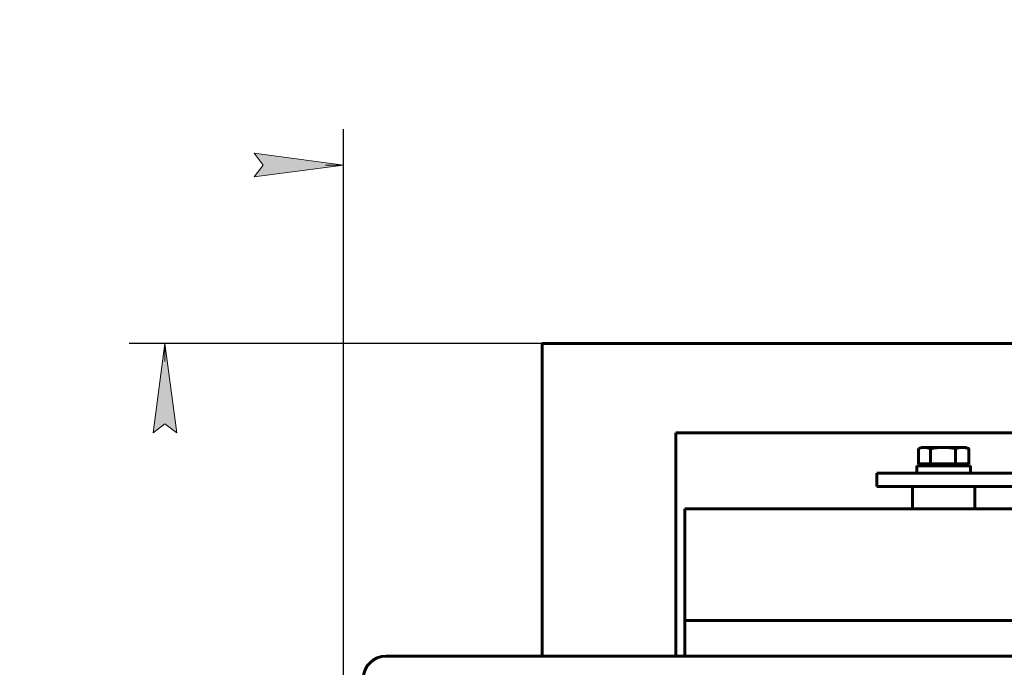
# Model space of a CAD drawing. Header units: millimetres. Extents: x 0 to 420, y 0 to 594.
# Tile 6 of 15: x 155 to 211, y 306 to 342. Entities that reach past the tile are written whole.
import ezdxf

# ---------------------------------------------------------------- set-up
doc = ezdxf.new("R2010")
doc.units = ezdxf.units.MM
doc.linetypes.add('K5LT_BASIC', pattern=[0])
doc.linetypes.add('K5LT_THIN', pattern=[0])
doc.layers.add('Системный слой', color=7, linetype='Continuous')
doc.styles.add('KDIMTEXTSTYLE', font='GOST_AU.SHX', dxfattribs={"width": 0.96, "oblique": 15, "height": 5})
doc.dimstyles.new('KDIMSTYLE (0.25)', dxfattribs={"dimtxt": 5, "dimasz": 1, "dimexe": 2, "dimexo": 0, "dimgap": 1, "dimtad": 1, "dimlfac": 4, "dimtxsty": 'KDIMTEXTSTYLE', "dimsah": 1, "dimcen": 0, "dimdle": 1, "dimadec": 0, "dimazin": 0, "dimtfac": 0.667, "dimtmove": 0, "dimatfit": 3, "dimfxl": 1, "dimtvp": 1, "dimtolj": 1, "dimtzin": 0, "dimarcsym": 0})

# ---------------------------------------------------------------- blocks, each defined once
blk = doc.blocks.new('U23')
at = {"layer": 'Системный слой', "color": 150, "linetype": 'K5LT_BASIC', "lineweight": 60, "true_color": 0x0080ff}
for p, q in [((205.742, 317.049), (207.844, 317.049)), ((207.844, 317.049), (208.742, 317.049))]:
    blk.add_line(p, q, dxfattribs=at)
blk = doc.blocks.new('U46')
at = {"layer": 'Системный слой', "color": 150, "linetype": 'K5LT_BASIC', "lineweight": 60, "true_color": 0x0080ff}
for p, q in [((192.742, 308.399), (212.242, 308.399)), ((213.742, 308.399), (216.742, 308.399))]:
    blk.add_line(p, q, dxfattribs=at)
blk = doc.blocks.new('U47')
at = {"layer": 'Системный слой', "color": 150, "linetype": 'K5LT_BASIC', "lineweight": 60, "true_color": 0x0080ff}
for p, q in [((192.742, 308.399), (212.242, 308.399)), ((213.742, 308.399), (216.742, 308.399))]:
    blk.add_line(p, q, dxfattribs=at)
blk = doc.blocks.new('U58')
at = {"layer": 'Системный слой', "color": 150, "linetype": 'K5LT_BASIC', "lineweight": 60, "true_color": 0x0080ff}
blk.add_line((213.742, 306.399), (175.992, 306.399), dxfattribs=at)
blk = doc.blocks.new('U68')
at = {"layer": 'Системный слой', "color": 150, "linetype": 'K5LT_BASIC', "lineweight": 60, "true_color": 0x0080ff}
blk.add_line((203.492, 316.649), (218.367, 316.649), dxfattribs=at)
blk = doc.blocks.new('U69')
at = {"layer": 'Системный слой', "color": 150, "linetype": 'K5LT_BASIC', "lineweight": 60, "true_color": 0x0080ff}
blk.add_line((203.492, 315.899), (217.369, 315.899), dxfattribs=at)
blk = doc.blocks.new('U83')
at = {"layer": 'Системный слой', "color": 150, "linetype": 'K5LT_BASIC', "lineweight": 60, "true_color": 0x0080ff}
for p, q in [((205.831, 318.018), (205.838, 318.02)), ((205.838, 318.02), (205.845, 318.023)), ((205.845, 318.023), (205.852, 318.026)), ((205.852, 318.026), (205.957, 318.058)), ((205.957, 318.058), (206.061, 318.079)), ((206.061, 318.079), (206.166, 318.086))]:
    blk.add_line(p, q, dxfattribs=at)
blk = doc.blocks.new('KDIMARROW_01')
at = {"layer": 'Системный слой'}
blk.add_hatch(color=0, dxfattribs=at).paths.add_polyline_path([(-5, -0.658), (0, 0), (-5, 0.658), (-4.5, 0)])
at = {"layer": 'Системный слой', "color": 0, "linetype": 'K5LT_THIN', "lineweight": 18}
for p, q in [((-4.5, 0), (-5, 0.658)), ((-5, 0.658), (0, 0)), ((0, 0), (-5, -0.658)), ((-5, -0.658), (-4.5, 0)), ((0, 0), (-1, 0))]:
    blk.add_line(p, q, dxfattribs=at)

msp = doc.modelspace()

# ---------------------------------------------------------------- linework, layer by layer
at = {"layer": 'Системный слой', "color": 150, "linetype": 'K5LT_BASIC', "lineweight": 60, "true_color": 0x0080ff}
for p, q in [((184.7417, 323.1489), (184.7417, 323.8989)), ((184.7417, 323.8989), (304.7417, 323.8989)), ((184.7417, 323.1489), (184.7417, 307.1489)), ((192.2417, 307.1489), (192.2417, 318.8989)), ((192.2417, 318.8989), (297.2417, 318.8989)), ((205.8307, 317.1739), (205.8307, 318.0175)), ((206.0192, 318.0864), (205.8522, 318.0256)), ((206.1659, 318.0864), (206.0192, 318.0864)), ((207.2065, 318.0864), (206.1659, 318.0864)), ((206.501, 317.1739), (206.501, 318.0175)), ((207.2065, 318.0864), (208.2824, 318.0864)), ((207.912, 317.1739), (207.912, 318.0175)), ((208.4642, 318.0864), (208.2824, 318.0864)), ((208.4642, 318.0864), (208.6313, 318.0256)), ((208.6528, 317.1739), (208.6528, 318.0175)), ((206.0826, 317.1739), (205.8307, 317.1739)), ((206.1317, 317.0489), (206.0067, 317.1739)), ((206.501, 317.1739), (206.2491, 317.1739)), ((207.0313, 317.1739), (206.501, 317.1739)), ((207.912, 317.1739), (207.3817, 317.1739)), ((208.1904, 317.1739), (207.912, 317.1739)), ((208.3517, 317.0489), (208.4767, 317.1739)), ((208.6528, 317.1739), (208.3744, 317.1739)), ((203.4917, 316.6489), (203.4917, 315.8989)), ((205.7417, 316.6489), (205.7417, 317.0489)), ((208.7417, 316.6489), (208.7417, 317.0489)), ((205.4917, 315.8989), (205.4917, 314.6489)), ((208.9917, 315.8989), (208.9917, 314.6489)), ((192.7417, 314.6489), (192.7417, 308.3989)), ((192.7417, 314.6489), (217.1437, 314.6489)), ((192.7417, 308.3989), (192.7417, 306.3989)), ((184.7417, 306.3989), (184.7417, 307.1489)), ((192.2417, 307.1489), (192.2417, 306.3989))]:
    msp.add_line(p, q, dxfattribs=at)
msp.add_arc((175.9917, 305.1489), 1.25, 90, 180, dxfattribs=at)
for points in [[(206.1659, 318.0864), (206.2776, 318.0864), (206.3893, 318.0604), (206.501, 318.0175)], [(207.2065, 318.0864), (207.4422, 318.0864), (207.6775, 318.0602), (207.912, 318.0175)], [(207.912, 318.0175), (208.0355, 318.0604), (208.159, 318.0864), (208.2824, 318.0864)], [(208.2824, 318.0864), (208.4059, 318.0864), (208.5293, 318.0604), (208.6528, 318.0175)], [(208.6528, 318.0175), (208.6455, 318.0203), (208.6383, 318.023), (208.631, 318.0257)], [(207.2065, 317.1614), (207.1773, 317.1614), (207.1189, 317.1635), (207.0605, 317.1697), (207.0313, 317.1739)], [(207.3817, 317.1739), (207.3234, 317.1656), (207.265, 317.1614), (207.2065, 317.1614)], [(208.3744, 317.1739), (208.3131, 317.1573), (208.2518, 317.1573), (208.1904, 317.1739)]]:
    msp.add_open_spline(points, degree=3, dxfattribs=at)
for points, knots in [([(206.501, 318.0175), (206.6178, 318.0388), (206.7359, 318.0563), (206.9714, 318.0801), (207.089, 318.0864), (207.2065, 318.0864)], [0.004802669, 0.004802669, 0.004802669, 0.004802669, 0.006225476, 0.006225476, 0.0076482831, 0.0076482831, 0.0076482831, 0.0076482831]), ([(206.2491, 317.1739), (206.2213, 317.1656), (206.1659, 317.1572), (206.1104, 317.1656), (206.0826, 317.1739)], [0, 0, 0, 0, 2.5000056, 5, 5, 5, 5])]:
    msp.add_open_spline(points, degree=3, knots=knots, dxfattribs=at)

# ---------------------------------------------------------------- block references
at = {"layer": 'Системный слой'}
for name in ['U83', 'U68', 'U23', 'U69', 'U46', 'U47', 'U58']:
    msp.add_blockref(name, (0, 0), dxfattribs=at)

# ---------------------------------------------------------------- dimensions: what is measured, and where the dimension line sits
at = {"layer": 'Системный слой', "color": 7}
msp.add_linear_dim(base=(173.6167, 333.8989), p1=(315.8667, 280.1489), p2=(173.6167, 280.1489), location=(244.7417, 333.8989), text='\\H5.0;\\W0.965;\\Q15;\\H5.0;\\W0.965;\\Q15;\\Q15;Ш', dimstyle='KDIMSTYLE (0.25)', override={"dimexo": 0, "dimblk1": 'KDIMARROW_01', "dimblk2": 'KDIMARROW_01', "dimse1": 0, "dimse2": 0, "dimclrt": 7, "dimtolj": 1}, dxfattribs=at).render()
msp.add_linear_dim(base=(163.6167, 323.8989), p1=(182.2417, 158.8989), p2=(184.7417, 323.8989), angle=90, location=(163.6167, 241.3989), text='\\H5.0;\\W0.965;\\Q15;\\H5.0;\\W0.965;\\Q15;\\Q15;В', dimstyle='KDIMSTYLE (0.25)', override={"dimexo": 0, "dimblk1": 'KDIMARROW_01', "dimblk2": 'KDIMARROW_01', "dimse1": 0, "dimse2": 0, "dimclrt": 7, "dimtolj": 1}, dxfattribs=at).render()

doc.saveas('drawing.dxf')
